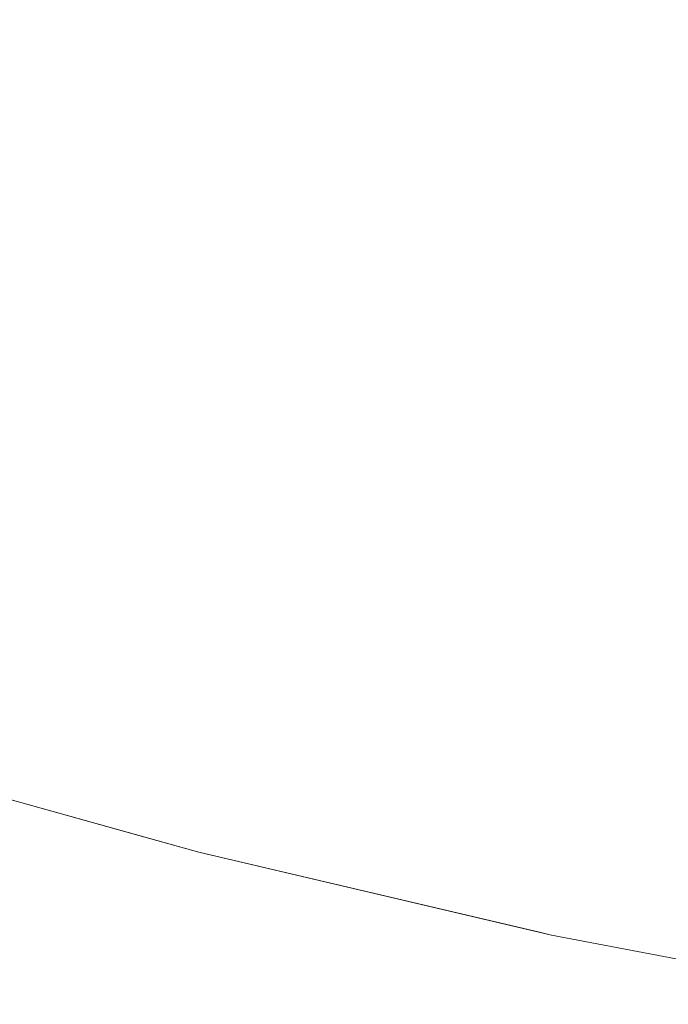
# Model space of a CAD drawing. Header units: centimetres. Extents: x -35.1 to 36.2, y 4.2 to 6.
# Tile 21 of 256: x -35.0054 to -34.9929, y 4.2026 to 4.2217. Entities that reach past the tile are written whole.
import ezdxf

# ---------------------------------------------------------------- set-up
doc = ezdxf.new("R2010")
doc.units = ezdxf.units.CM
doc.header["$LTSCALE"] = 2.54
doc.layers.add('Lucido design-1', color=7, linetype='Continuous')

# ---------------------------------------------------------------- blocks, each defined once
blk = doc.blocks.new('Gruppo-4-1')
at = {"color": 7, "linetype": 'Continuous', "lineweight": 9}
for points, invisible_edges in [([(-35.002214, 4.222929, -2312.367604), (-35.005282, 4.223942, -2312.367604), (-35.006142, 4.222544, -2312.370043), (-35.003017, 4.221512, -2312.370043)], 15), ([(-35.003017, 4.221512, -2313.074297), (-35.006142, 4.222544, -2313.074297), (-35.005282, 4.223942, -2313.076736), (-35.002214, 4.222929, -2313.076736)], 15), ([(-34.995195, 4.2226, -2312.36523), (-34.998315, 4.223466, -2312.36523), (-34.999088, 4.22198, -2312.367604), (-34.995907, 4.221097, -2312.367604)], 15), ([(-34.995907, 4.221097, -2313.076736), (-34.999088, 4.22198, -2313.076736), (-34.998315, 4.223466, -2313.079109), (-34.995195, 4.2226, -2313.079109)], 15), ([(-35.003017, 4.221512, -2312.370043), (-34.999834, 4.220546, -2312.370043), (-34.999088, 4.22198, -2312.367604), (-35.002214, 4.222929, -2312.367604)], 15), ([(-35.002214, 4.222929, -2313.076736), (-34.999088, 4.22198, -2313.076736), (-34.999834, 4.220546, -2313.074297), (-35.003017, 4.221512, -2313.074297)], 15), ([(-34.995907, 4.221097, -2312.367604), (-34.992675, 4.220282, -2312.367604), (-34.992024, 4.221801, -2312.36523), (-34.995195, 4.2226, -2312.36523)], 15), ([(-34.995195, 4.2226, -2313.079109), (-34.992024, 4.221801, -2313.079109), (-34.992675, 4.220282, -2313.076736), (-34.995907, 4.221097, -2313.076736)], 15), ([(-35.003017, 4.221512, -2312.370043), (-35.006142, 4.222544, -2312.370043), (-35.006968, 4.221199, -2312.372546), (-35.003789, 4.22015, -2312.372546)], 15), ([(-35.003789, 4.22015, -2313.071794), (-35.006968, 4.221199, -2313.071794), (-35.006142, 4.222544, -2313.074297), (-35.003017, 4.221512, -2313.074297)], 15), ([(-34.995907, 4.221097, -2312.367604), (-34.999088, 4.22198, -2312.367604), (-34.999834, 4.220546, -2312.370043), (-34.996594, 4.219647, -2312.370043)], 15), ([(-34.996594, 4.219647, -2313.074297), (-34.999834, 4.220546, -2313.074297), (-34.999088, 4.22198, -2313.076736), (-34.995907, 4.221097, -2313.076736)], 15), ([(-35.003789, 4.22015, -2312.372546), (-35.000551, 4.219167, -2312.372546), (-34.999834, 4.220546, -2312.370043), (-35.003017, 4.221512, -2312.370043)], 15), ([(-35.003017, 4.221512, -2313.074297), (-34.999834, 4.220546, -2313.074297), (-35.000551, 4.219167, -2313.071794), (-35.003789, 4.22015, -2313.071794)], 15), ([(-35.003789, 4.22015, -2312.372546), (-35.006968, 4.221199, -2312.372546), (-35.007759, 4.219912, -2312.375111), (-35.004529, 4.218846, -2312.375111)], 15), ([(-35.004529, 4.218846, -2313.069229), (-35.007759, 4.219912, -2313.069229), (-35.006968, 4.221199, -2313.071794), (-35.003789, 4.22015, -2313.071794)], 15), ([(-34.996594, 4.219647, -2312.370043), (-34.993302, 4.218817, -2312.370043), (-34.992675, 4.220282, -2312.367604), (-34.995907, 4.221097, -2312.367604)], 15), ([(-34.995907, 4.221097, -2313.076736), (-34.992675, 4.220282, -2313.076736), (-34.993302, 4.218817, -2313.074297), (-34.996594, 4.219647, -2313.074297)], 15), ([(-34.996594, 4.219647, -2312.370043), (-34.999834, 4.220546, -2312.370043), (-35.000551, 4.219167, -2312.372546), (-34.997255, 4.218252, -2312.372546)], 15), ([(-34.997255, 4.218252, -2313.071794), (-35.000551, 4.219167, -2313.071794), (-34.999834, 4.220546, -2313.074297), (-34.996594, 4.219647, -2313.074297)], 15), ([(-34.989395, 4.219538, -2312.367604), (-34.992675, 4.220282, -2312.367604), (-34.993302, 4.218817, -2312.370043), (-34.989963, 4.218059, -2312.370043)], 15), ([(-34.989963, 4.218059, -2313.074297), (-34.993302, 4.218817, -2313.074297), (-34.992675, 4.220282, -2313.076736), (-34.989395, 4.219538, -2313.076736)], 15), ([(-35.004529, 4.218846, -2312.375111), (-35.001237, 4.217847, -2312.375111), (-35.000551, 4.219167, -2312.372546), (-35.003789, 4.22015, -2312.372546)], 15), ([(-35.003789, 4.22015, -2313.071794), (-35.000551, 4.219167, -2313.071794), (-35.001237, 4.217847, -2313.069229), (-35.004529, 4.218846, -2313.069229)], 15), ([(-35.004529, 4.218846, -2312.375111), (-35.007759, 4.219912, -2312.375111), (-35.008513, 4.218685, -2312.377736), (-35.005234, 4.217603, -2312.377736)], 15), ([(-35.005234, 4.217603, -2313.066604), (-35.008513, 4.218685, -2313.066604), (-35.007759, 4.219912, -2313.069229), (-35.004529, 4.218846, -2313.069229)], 15), ([(-34.997255, 4.218252, -2312.372546), (-34.993906, 4.217408, -2312.372546), (-34.993302, 4.218817, -2312.370043), (-34.996594, 4.219647, -2312.370043)], 15), ([(-34.996594, 4.219647, -2313.074297), (-34.993302, 4.218817, -2313.074297), (-34.993906, 4.217408, -2313.071794), (-34.997255, 4.218252, -2313.071794)], 15), ([(-34.997255, 4.218252, -2312.372546), (-35.000551, 4.219167, -2312.372546), (-35.001237, 4.217847, -2312.375111), (-34.997888, 4.216917, -2312.375111)], 15), ([(-34.997888, 4.216917, -2313.069229), (-35.001237, 4.217847, -2313.069229), (-35.000551, 4.219167, -2313.071794), (-34.997255, 4.218252, -2313.071794)], 15), ([(-35.005234, 4.217603, -2312.377736), (-35.001892, 4.216588, -2312.377736), (-35.001237, 4.217847, -2312.375111), (-35.004529, 4.218846, -2312.375111)], 15), ([(-35.004529, 4.218846, -2313.069229), (-35.001237, 4.217847, -2313.069229), (-35.001892, 4.216588, -2313.066604), (-35.005234, 4.217603, -2313.066604)], 15), ([(-34.989963, 4.218059, -2312.370043), (-34.993302, 4.218817, -2312.370043), (-34.993906, 4.217408, -2312.372546), (-34.990508, 4.216637, -2312.372546)], 15), ([(-34.990508, 4.216637, -2313.071794), (-34.993906, 4.217408, -2313.071794), (-34.993302, 4.218817, -2313.074297), (-34.989963, 4.218059, -2313.074297)], 15), ([(-35.005234, 4.217603, -2312.377736), (-35.008513, 4.218685, -2312.377736), (-35.009229, 4.217521, -2312.380418), (-35.005902, 4.216423, -2312.380418)], 15), ([(-35.005902, 4.216423, -2313.063922), (-35.009229, 4.217521, -2313.063922), (-35.008513, 4.218685, -2313.066604), (-35.005234, 4.217603, -2313.066604)], 15), ([(-34.997888, 4.216917, -2312.375111), (-34.994484, 4.216059, -2312.375111), (-34.993906, 4.217408, -2312.372546), (-34.997255, 4.218252, -2312.372546)], 15), ([(-34.997255, 4.218252, -2313.071794), (-34.993906, 4.217408, -2313.071794), (-34.994484, 4.216059, -2313.069229), (-34.997888, 4.216917, -2313.069229)], 15), ([(-34.997888, 4.216917, -2312.375111), (-35.001237, 4.217847, -2312.375111), (-35.001892, 4.216588, -2312.377736), (-34.998491, 4.215644, -2312.377736)], 15), ([(-34.998491, 4.215644, -2313.066604), (-35.001892, 4.216588, -2313.066604), (-35.001237, 4.217847, -2313.069229), (-34.997888, 4.216917, -2313.069229)], 15), ([(-35.005902, 4.216423, -2312.380418), (-35.002512, 4.215394, -2312.380418), (-35.001892, 4.216588, -2312.377736), (-35.005234, 4.217603, -2312.377736)], 15), ([(-35.005234, 4.217603, -2313.066604), (-35.001892, 4.216588, -2313.066604), (-35.002512, 4.215394, -2313.063922), (-35.005902, 4.216423, -2313.063922)], 15), ([(-34.990508, 4.216637, -2312.372546), (-34.993906, 4.217408, -2312.372546), (-34.994484, 4.216059, -2312.375111), (-34.991031, 4.215275, -2312.375111)], 15), ([(-34.991031, 4.215275, -2313.069229), (-34.994484, 4.216059, -2313.069229), (-34.993906, 4.217408, -2313.071794), (-34.990508, 4.216637, -2313.071794)], 15), ([(-34.998491, 4.215644, -2312.377736), (-34.995035, 4.214773, -2312.377736), (-34.994484, 4.216059, -2312.375111), (-34.997888, 4.216917, -2312.375111)], 15), ([(-34.997888, 4.216917, -2313.069229), (-34.994484, 4.216059, -2313.069229), (-34.995035, 4.214773, -2313.066604), (-34.998491, 4.215644, -2313.066604)], 15), ([(-34.998491, 4.215644, -2312.377736), (-35.001892, 4.216588, -2312.377736), (-35.002512, 4.215394, -2312.380418), (-34.999063, 4.214436, -2312.380418)], 15), ([(-34.999063, 4.214436, -2313.063922), (-35.002512, 4.215394, -2313.063922), (-35.001892, 4.216588, -2313.066604), (-34.998491, 4.215644, -2313.066604)], 15), ([(-35.003098, 4.214268, -2312.383155), (-35.002512, 4.215394, -2312.380418), (-35.005902, 4.216423, -2312.380418), (-35.006533, 4.215311, -2312.383155)], 15), ([(-35.005902, 4.216423, -2313.063922), (-35.002512, 4.215394, -2313.063922), (-35.003098, 4.214268, -2313.061185), (-35.006533, 4.215311, -2313.061185)], 15), ([(-34.991031, 4.215275, -2312.375111), (-34.994484, 4.216059, -2312.375111), (-34.995035, 4.214773, -2312.377736), (-34.991529, 4.213977, -2312.377736)], 15), ([(-34.991529, 4.213977, -2313.066604), (-34.995035, 4.214773, -2313.066604), (-34.994484, 4.216059, -2313.069229), (-34.991031, 4.215275, -2313.069229)], 15), ([(-34.999063, 4.214436, -2312.380418), (-34.995558, 4.213553, -2312.380418), (-34.995035, 4.214773, -2312.377736), (-34.998491, 4.215644, -2312.377736)], 15), ([(-34.998491, 4.215644, -2313.066604), (-34.995035, 4.214773, -2313.066604), (-34.995558, 4.213553, -2313.063922), (-34.999063, 4.214436, -2313.063922)], 15), ([(-35.006533, 4.215311, -2312.383155), (-35.007124, 4.214268, -2312.385944), (-35.003647, 4.213212, -2312.385944), (-35.003098, 4.214268, -2312.383155)], 15), ([(-35.006533, 4.215311, -2313.061185), (-35.003098, 4.214268, -2313.061185), (-35.003647, 4.213212, -2313.058396), (-35.007124, 4.214268, -2313.058396)], 15), ([(-34.999603, 4.213298, -2312.383155), (-34.999063, 4.214436, -2312.380418), (-35.002512, 4.215394, -2312.380418), (-35.003098, 4.214268, -2312.383155)], 15), ([(-34.999603, 4.213298, -2313.061185), (-35.003098, 4.214268, -2313.061185), (-35.002512, 4.215394, -2313.063922), (-34.999063, 4.214436, -2313.063922)], 15), ([(-34.991529, 4.213977, -2312.377736), (-34.995035, 4.214773, -2312.377736), (-34.995558, 4.213553, -2312.380418), (-34.992002, 4.212746, -2312.380418)], 15), ([(-34.992002, 4.212746, -2313.063922), (-34.995558, 4.213553, -2313.063922), (-34.995035, 4.214773, -2313.066604), (-34.991529, 4.213977, -2313.066604)], 15), ([(-34.996051, 4.212402, -2312.383155), (-34.995558, 4.213553, -2312.380418), (-34.999063, 4.214436, -2312.380418), (-34.999603, 4.213298, -2312.383155)], 15), ([(-34.999063, 4.214436, -2313.063922), (-34.995558, 4.213553, -2313.063922), (-34.996051, 4.212402, -2313.061185), (-34.999603, 4.213298, -2313.061185)], 15), ([(-35.004157, 4.21223, -2312.388781), (-35.003647, 4.213212, -2312.385944), (-35.007124, 4.214268, -2312.385944), (-35.007674, 4.213298, -2312.388781)], 15), ([(-35.007124, 4.214268, -2313.058396), (-35.003647, 4.213212, -2313.058396), (-35.004157, 4.21223, -2313.055559), (-35.007674, 4.213298, -2313.055559)], 15), ([(-35.003098, 4.214268, -2312.383155), (-35.003647, 4.213212, -2312.385944), (-35.000108, 4.21223, -2312.385944), (-34.999603, 4.213298, -2312.383155)], 15), ([(-35.000108, 4.21223, -2313.058396), (-35.003647, 4.213212, -2313.058396), (-35.003098, 4.214268, -2313.061185), (-34.999603, 4.213298, -2313.061185)], 15), ([(-34.992448, 4.211585, -2312.383155), (-34.992002, 4.212746, -2312.380418), (-34.995558, 4.213553, -2312.380418), (-34.996051, 4.212402, -2312.383155)], 15), ([(-34.992448, 4.211585, -2313.061185), (-34.996051, 4.212402, -2313.061185), (-34.995558, 4.213553, -2313.063922), (-34.992002, 4.212746, -2313.063922)], 15), ([(-35.007674, 4.213298, -2312.388781), (-35.008181, 4.212402, -2312.391665), (-35.004628, 4.211324, -2312.391665), (-35.004157, 4.21223, -2312.388781)], 15), ([(-35.007674, 4.213298, -2313.055559), (-35.004157, 4.21223, -2313.055559), (-35.004628, 4.211324, -2313.052675), (-35.008181, 4.212402, -2313.052675)], 15), ([(-35.000579, 4.211237, -2312.388781), (-35.000108, 4.21223, -2312.385944), (-35.003647, 4.213212, -2312.385944), (-35.004157, 4.21223, -2312.388781)], 15), ([(-35.000579, 4.211237, -2313.055559), (-35.004157, 4.21223, -2313.055559), (-35.003647, 4.213212, -2313.058396), (-35.000108, 4.21223, -2313.058396)], 15), ([(-34.999603, 4.213298, -2312.383155), (-35.000108, 4.21223, -2312.385944), (-34.996513, 4.211324, -2312.385944), (-34.996051, 4.212402, -2312.383155)], 15), ([(-34.999603, 4.213298, -2313.061185), (-34.996051, 4.212402, -2313.061185), (-34.996513, 4.211324, -2313.058396), (-35.000108, 4.21223, -2313.058396)], 15), ([(-35.005059, 4.210496, -2312.39459), (-35.004628, 4.211324, -2312.391665), (-35.008181, 4.212402, -2312.391665), (-35.008645, 4.211585, -2312.39459)], 15), ([(-35.008181, 4.212402, -2313.052675), (-35.004628, 4.211324, -2313.052675), (-35.005059, 4.210496, -2313.04975), (-35.008645, 4.211585, -2313.04975)], 15), ([(-34.996051, 4.212402, -2312.383155), (-34.996513, 4.211324, -2312.385944), (-34.992865, 4.210496, -2312.385944), (-34.992448, 4.211585, -2312.383155)], 15), ([(-34.992865, 4.210496, -2313.058396), (-34.996513, 4.211324, -2313.058396), (-34.996051, 4.212402, -2313.061185), (-34.992448, 4.211585, -2313.061185)], 15), ([(-35.004157, 4.21223, -2312.388781), (-35.004628, 4.211324, -2312.391665), (-35.001013, 4.21032, -2312.391665), (-35.000579, 4.211237, -2312.388781)], 15), ([(-35.001013, 4.21032, -2313.052675), (-35.004628, 4.211324, -2313.052675), (-35.004157, 4.21223, -2313.055559), (-35.000579, 4.211237, -2313.055559)], 15), ([(-34.996943, 4.21032, -2312.388781), (-34.996513, 4.211324, -2312.385944), (-35.000108, 4.21223, -2312.385944), (-35.000579, 4.211237, -2312.388781)], 15), ([(-35.000108, 4.21223, -2313.058396), (-34.996513, 4.211324, -2313.058396), (-34.996943, 4.21032, -2313.055559), (-35.000579, 4.211237, -2313.055559)], 15), ([(-35.008645, 4.211585, -2312.39459), (-35.009063, 4.210847, -2312.397555), (-35.005447, 4.209749, -2312.397555), (-35.005059, 4.210496, -2312.39459)], 15), ([(-35.008645, 4.211585, -2313.04975), (-35.005059, 4.210496, -2313.04975), (-35.005447, 4.209749, -2313.046785), (-35.009063, 4.210847, -2313.046785)], 15), ([(-35.00141, 4.209483, -2312.39459), (-35.001013, 4.21032, -2312.391665), (-35.004628, 4.211324, -2312.391665), (-35.005059, 4.210496, -2312.39459)], 15), ([(-35.00141, 4.209483, -2313.04975), (-35.005059, 4.210496, -2313.04975), (-35.004628, 4.211324, -2313.052675), (-35.001013, 4.21032, -2313.052675)], 15), ([(-34.993254, 4.209483, -2312.388781), (-34.992865, 4.210496, -2312.385944), (-34.996513, 4.211324, -2312.385944), (-34.996943, 4.21032, -2312.388781)], 15), ([(-34.993254, 4.209483, -2313.055559), (-34.996943, 4.21032, -2313.055559), (-34.996513, 4.211324, -2313.058396), (-34.992865, 4.210496, -2313.058396)], 15), ([(-35.000579, 4.211237, -2312.388781), (-35.001013, 4.21032, -2312.391665), (-34.99734, 4.209394, -2312.391665), (-34.996943, 4.21032, -2312.388781)], 15), ([(-35.000579, 4.211237, -2313.055559), (-34.996943, 4.21032, -2313.055559), (-34.99734, 4.209394, -2313.052675), (-35.001013, 4.21032, -2313.052675)], 15), ([(-35.009063, 4.210847, -2313.046785), (-35.005447, 4.209749, -2313.046785), (-35.005793, 4.209085, -2313.043786), (-35.009435, 4.210191, -2313.043786)], 15), ([(-35.005059, 4.210496, -2312.39459), (-35.005447, 4.209749, -2312.397555), (-35.001768, 4.208728, -2312.397555), (-35.00141, 4.209483, -2312.39459)], 15), ([(-35.001768, 4.208728, -2313.046785), (-35.005447, 4.209749, -2313.046785), (-35.005059, 4.210496, -2313.04975), (-35.00141, 4.209483, -2313.04975)], 15), ([(-34.989516, 4.208728, -2312.388781), (-34.989169, 4.209749, -2312.385944), (-34.992865, 4.210496, -2312.385944), (-34.993254, 4.209483, -2312.388781)], 15), ([(-34.992865, 4.210496, -2313.058396), (-34.989169, 4.209749, -2313.058396), (-34.989516, 4.208728, -2313.055559), (-34.993254, 4.209483, -2313.055559)], 15), ([(-34.997702, 4.208549, -2312.39459), (-34.99734, 4.209394, -2312.391665), (-35.001013, 4.21032, -2312.391665), (-35.00141, 4.209483, -2312.39459)], 15), ([(-35.001013, 4.21032, -2313.052675), (-34.99734, 4.209394, -2313.052675), (-34.997702, 4.208549, -2313.04975), (-35.00141, 4.209483, -2313.04975)], 15), ([(-34.996943, 4.21032, -2312.388781), (-34.99734, 4.209394, -2312.391665), (-34.993613, 4.208549, -2312.391665), (-34.993254, 4.209483, -2312.388781)], 15), ([(-34.993613, 4.208549, -2313.052675), (-34.99734, 4.209394, -2313.052675), (-34.996943, 4.21032, -2313.055559), (-34.993254, 4.209483, -2313.055559)], 15), ([(-35.002086, 4.208056, -2312.400554), (-35.001768, 4.208728, -2312.397555), (-35.005447, 4.209749, -2312.397555), (-35.005793, 4.209085, -2312.400554)], 15), ([(-35.002086, 4.208056, -2313.043786), (-35.005793, 4.209085, -2313.043786), (-35.005447, 4.209749, -2313.046785), (-35.001768, 4.208728, -2313.046785)], 15), ([(-35.00141, 4.209483, -2312.39459), (-35.001768, 4.208728, -2312.397555), (-34.998029, 4.207785, -2312.397555), (-34.997702, 4.208549, -2312.39459)], 15), ([(-35.00141, 4.209483, -2313.04975), (-34.997702, 4.208549, -2313.04975), (-34.998029, 4.207785, -2313.046785), (-35.001768, 4.208728, -2313.046785)], 15), ([(-34.993941, 4.207695, -2312.39459), (-34.993613, 4.208549, -2312.391665), (-34.99734, 4.209394, -2312.391665), (-34.997702, 4.208549, -2312.39459)], 15), ([(-34.993941, 4.207695, -2313.04975), (-34.997702, 4.208549, -2313.04975), (-34.99734, 4.209394, -2313.052675), (-34.993613, 4.208549, -2313.052675)], 15), ([(-34.993254, 4.209483, -2312.388781), (-34.993613, 4.208549, -2312.391665), (-34.989837, 4.207785, -2312.391665), (-34.989516, 4.208728, -2312.388781)], 15), ([(-34.993254, 4.209483, -2313.055559), (-34.989516, 4.208728, -2313.055559), (-34.989837, 4.207785, -2313.052675), (-34.993613, 4.208549, -2313.052675)], 15), ([(-35.005793, 4.209085, -2312.400554), (-35.006094, 4.208505, -2312.403583), (-35.002364, 4.20747, -2312.403583), (-35.002086, 4.208056, -2312.400554)], 15), ([(-35.002364, 4.20747, -2313.040757), (-35.006094, 4.208505, -2313.040757), (-35.005793, 4.209085, -2313.043786), (-35.002086, 4.208056, -2313.043786)], 15), ([(-34.99832, 4.207107, -2312.400554), (-34.998029, 4.207785, -2312.397555), (-35.001768, 4.208728, -2312.397555), (-35.002086, 4.208056, -2312.400554)], 15), ([(-35.001768, 4.208728, -2313.046785), (-34.998029, 4.207785, -2313.046785), (-34.99832, 4.207107, -2313.043786), (-35.002086, 4.208056, -2313.043786)], 15), ([(-35.0026, 4.206971, -2312.40664), (-35.002364, 4.20747, -2312.403583), (-35.006094, 4.208505, -2312.403583), (-35.00635, 4.208012, -2312.40664)], 15), ([(-35.0026, 4.206971, -2313.0377), (-35.00635, 4.208012, -2313.0377), (-35.006094, 4.208505, -2313.040757), (-35.002364, 4.20747, -2313.040757)], 15), ([(-34.997702, 4.208549, -2312.39459), (-34.998029, 4.207785, -2312.397555), (-34.994236, 4.206925, -2312.397555), (-34.993941, 4.207695, -2312.39459)], 15), ([(-34.994236, 4.206925, -2313.046785), (-34.998029, 4.207785, -2313.046785), (-34.997702, 4.208549, -2313.04975), (-34.993941, 4.207695, -2313.04975)], 15), ([(-34.990129, 4.206925, -2312.39459), (-34.989837, 4.207785, -2312.391665), (-34.993613, 4.208549, -2312.391665), (-34.993941, 4.207695, -2312.39459)], 15), ([(-34.993613, 4.208549, -2313.052675), (-34.989837, 4.207785, -2313.052675), (-34.990129, 4.206925, -2313.04975), (-34.993941, 4.207695, -2313.04975)], 15), ([(-35.002086, 4.208056, -2312.400554), (-35.002364, 4.20747, -2312.403583), (-34.998574, 4.206515, -2312.403583), (-34.99832, 4.207107, -2312.400554)], 15), ([(-35.002086, 4.208056, -2313.043786), (-34.99832, 4.207107, -2313.043786), (-34.998574, 4.206515, -2313.040757), (-35.002364, 4.20747, -2313.040757)], 15), ([(-35.00635, 4.208012, -2312.40664), (-35.006561, 4.207606, -2312.409719), (-35.002795, 4.206561, -2312.409719), (-35.0026, 4.206971, -2312.40664)], 15), ([(-35.002795, 4.206561, -2313.034621), (-35.006561, 4.207606, -2313.034621), (-35.00635, 4.208012, -2313.0377), (-35.0026, 4.206971, -2313.0377)], 15), ([(-34.994499, 4.20624, -2312.400554), (-34.994236, 4.206925, -2312.397555), (-34.998029, 4.207785, -2312.397555), (-34.99832, 4.207107, -2312.400554)], 15), ([(-34.994499, 4.20624, -2313.043786), (-34.99832, 4.207107, -2313.043786), (-34.998029, 4.207785, -2313.046785), (-34.994236, 4.206925, -2313.046785)], 15), ([(-34.993941, 4.207695, -2312.39459), (-34.994236, 4.206925, -2312.397555), (-34.990393, 4.206148, -2312.397555), (-34.990129, 4.206925, -2312.39459)], 15), ([(-34.993941, 4.207695, -2313.04975), (-34.990129, 4.206925, -2313.04975), (-34.990393, 4.206148, -2313.046785), (-34.994236, 4.206925, -2313.046785)], 15), ([(-35.002946, 4.206241, -2312.412816), (-35.002795, 4.206561, -2312.409719), (-35.006561, 4.207606, -2312.409719), (-35.006726, 4.20729, -2312.412816)], 15), ([(-35.002946, 4.206241, -2313.031524), (-35.006726, 4.20729, -2313.031524), (-35.006561, 4.207606, -2313.034621), (-35.002795, 4.206561, -2313.034621)], 15), ([(-35.006915, 4.206927, -2312.419046), (-35.008587, 4.207369, -2312.42217), (-35.003137, 4.205847, -2312.42217), (-35.00312, 4.205873, -2312.419046)], 13), ([(-35.003137, 4.205847, -2312.42217), (-35.008587, 4.207369, -2312.42217), (-35.008587, 4.207369, -2313.02217), (-35.001974, 4.205523, -2313.02217)], 10), ([(-35.001974, 4.205523, -2313.02217), (-35.008587, 4.207369, -2313.02217), (-35.006915, 4.206927, -2313.025294), (-35.00312, 4.205873, -2313.025294)], 14), ([(-35.006726, 4.20729, -2312.412816), (-35.006844, 4.207063, -2312.415926), (-35.003055, 4.206011, -2312.415926), (-35.002946, 4.206241, -2312.412816)], 15), ([(-35.003055, 4.206011, -2313.028414), (-35.006844, 4.207063, -2313.028414), (-35.006726, 4.20729, -2313.031524), (-35.002946, 4.206241, -2313.031524)], 15), ([(-34.99879, 4.206011, -2312.40664), (-34.998574, 4.206515, -2312.403583), (-35.002364, 4.20747, -2312.403583), (-35.0026, 4.206971, -2312.40664)], 15), ([(-35.002364, 4.20747, -2313.040757), (-34.998574, 4.206515, -2313.040757), (-34.99879, 4.206011, -2313.0377), (-35.0026, 4.206971, -2313.0377)], 15), ([(-34.99832, 4.207107, -2312.400554), (-34.998574, 4.206515, -2312.403583), (-34.994729, 4.205642, -2312.403583), (-34.994499, 4.20624, -2312.400554)], 15), ([(-34.994729, 4.205642, -2313.040757), (-34.998574, 4.206515, -2313.040757), (-34.99832, 4.207107, -2313.043786), (-34.994499, 4.20624, -2313.043786)], 15), ([(-35.00312, 4.205873, -2312.419046), (-35.003055, 4.206011, -2312.415926), (-35.006844, 4.207063, -2312.415926), (-35.006915, 4.206927, -2312.419046)], 15), ([(-35.00312, 4.205873, -2313.025294), (-35.006915, 4.206927, -2313.025294), (-35.006844, 4.207063, -2313.028414), (-35.003055, 4.206011, -2313.028414)], 15), ([(-35.0026, 4.206971, -2312.40664), (-35.002795, 4.206561, -2312.409719), (-34.998967, 4.205596, -2312.409719), (-34.99879, 4.206011, -2312.40664)], 15), ([(-35.0026, 4.206971, -2313.0377), (-34.99879, 4.206011, -2313.0377), (-34.998967, 4.205596, -2313.034621), (-35.002795, 4.206561, -2313.034621)], 15), ([(-34.990628, 4.205457, -2312.400554), (-34.990393, 4.206148, -2312.397555), (-34.994236, 4.206925, -2312.397555), (-34.994499, 4.20624, -2312.400554)], 15), ([(-34.994236, 4.206925, -2313.046785), (-34.990393, 4.206148, -2313.046785), (-34.990628, 4.205457, -2313.043786), (-34.994499, 4.20624, -2313.043786)], 15), ([(-34.999106, 4.205273, -2312.412816), (-34.998967, 4.205596, -2312.409719), (-35.002795, 4.206561, -2312.409719), (-35.002946, 4.206241, -2312.412816)], 15), ([(-35.002795, 4.206561, -2313.034621), (-34.998967, 4.205596, -2313.034621), (-34.999106, 4.205273, -2313.031524), (-35.002946, 4.206241, -2313.031524)], 15), ([(-34.994924, 4.205133, -2312.40664), (-34.994729, 4.205642, -2312.403583), (-34.998574, 4.206515, -2312.403583), (-34.99879, 4.206011, -2312.40664)], 15), ([(-34.994924, 4.205133, -2313.0377), (-34.99879, 4.206011, -2313.0377), (-34.998574, 4.206515, -2313.040757), (-34.994729, 4.205642, -2313.040757)], 15), ([(-35.002946, 4.206241, -2312.412816), (-35.003055, 4.206011, -2312.415926), (-34.999205, 4.205041, -2312.415926), (-34.999106, 4.205273, -2312.412816)], 15), ([(-35.002946, 4.206241, -2313.031524), (-34.999106, 4.205273, -2313.031524), (-34.999205, 4.205041, -2313.028414), (-35.003055, 4.206011, -2313.028414)], 15), ([(-34.994499, 4.20624, -2312.400554), (-34.994729, 4.205642, -2312.403583), (-34.990832, 4.204854, -2312.403583), (-34.990628, 4.205457, -2312.400554)], 15), ([(-34.994499, 4.20624, -2313.043786), (-34.990628, 4.205457, -2313.043786), (-34.990832, 4.204854, -2313.040757), (-34.994729, 4.205642, -2313.040757)], 15), ([(-34.999265, 4.204902, -2312.419046), (-34.999205, 4.205041, -2312.415926), (-35.003055, 4.206011, -2312.415926), (-35.00312, 4.205873, -2312.419046)], 15), ([(-35.003055, 4.206011, -2313.028414), (-34.999205, 4.205041, -2313.028414), (-34.999265, 4.204902, -2313.025294), (-35.00312, 4.205873, -2313.025294)], 15), ([(-34.99879, 4.206011, -2312.40664), (-34.998967, 4.205596, -2312.409719), (-34.995084, 4.204715, -2312.409719), (-34.994924, 4.205133, -2312.40664)], 15), ([(-34.995084, 4.204715, -2313.034621), (-34.998967, 4.205596, -2313.034621), (-34.99879, 4.206011, -2313.0377), (-34.994924, 4.205133, -2313.0377)], 15), ([(-35.00312, 4.205873, -2312.419046), (-35.003137, 4.205847, -2312.42217), (-35.001974, 4.205523, -2312.42217)], 9), ([(-35.001974, 4.205523, -2313.02217), (-35.001974, 4.205523, -2312.42217), (-35.003137, 4.205847, -2312.42217)], 9), ([(-35.001974, 4.205523, -2312.42217), (-34.999265, 4.204902, -2312.419046), (-35.00312, 4.205873, -2312.419046)], 11), ([(-35.00312, 4.205873, -2313.025294), (-34.999265, 4.204902, -2313.025294), (-35.001974, 4.205523, -2313.02217)], 11), ([(-34.99521, 4.204389, -2312.412816), (-34.995084, 4.204715, -2312.409719), (-34.998967, 4.205596, -2312.409719), (-34.999106, 4.205273, -2312.412816)], 15), ([(-34.99521, 4.204389, -2313.031524), (-34.999106, 4.205273, -2313.031524), (-34.998967, 4.205596, -2313.034621), (-34.995084, 4.204715, -2313.034621)], 15), ([(-34.991007, 4.204342, -2312.40664), (-34.990832, 4.204854, -2312.403583), (-34.994729, 4.205642, -2312.403583), (-34.994924, 4.205133, -2312.40664)], 15), ([(-34.994729, 4.205642, -2313.040757), (-34.990832, 4.204854, -2313.040757), (-34.991007, 4.204342, -2313.0377), (-34.994924, 4.205133, -2313.0377)], 15), ([(-34.999265, 4.204902, -2312.419046), (-35.001974, 4.205523, -2312.42217), (-34.99537, 4.203972, -2312.42217)], 9), ([(-35.001974, 4.205523, -2313.02217), (-34.995143, 4.203918, -2313.02217), (-34.995143, 4.203918, -2312.42217), (-34.99537, 4.203972, -2312.42217)], 10), ([(-34.99537, 4.203972, -2312.42217), (-35.001974, 4.205523, -2312.42217), (-35.001974, 4.205523, -2313.02217)], 10), ([(-34.995143, 4.203918, -2313.02217), (-35.001974, 4.205523, -2313.02217), (-34.999265, 4.204902, -2313.025294)], 10), ([(-34.999106, 4.205273, -2312.412816), (-34.999205, 4.205041, -2312.415926), (-34.995299, 4.204155, -2312.415926), (-34.99521, 4.204389, -2312.412816)], 15), ([(-34.995299, 4.204155, -2313.028414), (-34.999205, 4.205041, -2313.028414), (-34.999106, 4.205273, -2313.031524), (-34.99521, 4.204389, -2313.031524)], 15), ([(-34.995353, 4.204014, -2312.419046), (-34.995299, 4.204155, -2312.415926), (-34.999205, 4.205041, -2312.415926), (-34.999265, 4.204902, -2312.419046)], 15), ([(-34.995353, 4.204014, -2313.025294), (-34.999265, 4.204902, -2313.025294), (-34.999205, 4.205041, -2313.028414), (-34.995299, 4.204155, -2313.028414)], 15), ([(-34.994924, 4.205133, -2312.40664), (-34.995084, 4.204715, -2312.409719), (-34.99115, 4.20392, -2312.409719), (-34.991007, 4.204342, -2312.40664)], 15), ([(-34.994924, 4.205133, -2313.0377), (-34.991007, 4.204342, -2313.0377), (-34.99115, 4.20392, -2313.034621), (-34.995084, 4.204715, -2313.034621)], 15), ([(-34.99537, 4.203972, -2312.42217), (-34.995353, 4.204014, -2312.419046), (-34.999265, 4.204902, -2312.419046)], 11), ([(-34.999265, 4.204902, -2313.025294), (-34.995353, 4.204014, -2313.025294), (-34.995143, 4.203918, -2313.02217)], 11), ([(-34.991262, 4.203591, -2312.412816), (-34.99115, 4.20392, -2312.409719), (-34.995084, 4.204715, -2312.409719), (-34.99521, 4.204389, -2312.412816)], 15), ([(-34.995084, 4.204715, -2313.034621), (-34.99115, 4.20392, -2313.034621), (-34.991262, 4.203591, -2313.031524), (-34.99521, 4.204389, -2313.031524)], 15), ([(-34.99521, 4.204389, -2312.412816), (-34.995299, 4.204155, -2312.415926), (-34.991342, 4.203355, -2312.415926), (-34.991262, 4.203591, -2312.412816)], 15), ([(-34.99521, 4.204389, -2313.031524), (-34.991262, 4.203591, -2313.031524), (-34.991342, 4.203355, -2313.028414), (-34.995299, 4.204155, -2313.028414)], 15), ([(-34.99139, 4.203213, -2312.419046), (-34.991342, 4.203355, -2312.415926), (-34.995299, 4.204155, -2312.415926), (-34.995353, 4.204014, -2312.419046)], 15), ([(-34.995299, 4.204155, -2313.028414), (-34.991342, 4.203355, -2313.028414), (-34.99139, 4.203213, -2313.025294), (-34.995353, 4.204014, -2313.025294)], 15), ([(-34.995353, 4.204014, -2312.419046), (-34.99537, 4.203972, -2312.42217), (-34.995143, 4.203918, -2312.42217)], 9), ([(-34.99139, 4.203213, -2312.419046), (-34.995353, 4.204014, -2312.419046), (-34.995143, 4.203918, -2312.42217)], 11), ([(-34.995143, 4.203918, -2313.02217), (-34.995353, 4.204014, -2313.025294), (-34.99139, 4.203213, -2313.025294)], 11), ([(-34.995143, 4.203918, -2312.42217), (-34.988122, 4.202575, -2312.42217), (-34.99139, 4.203213, -2312.419046)], 10), ([(-34.988122, 4.202575, -2313.02217), (-34.988122, 4.202575, -2312.42217), (-34.995143, 4.203918, -2312.42217), (-34.995143, 4.203918, -2313.02217)], 5), ([(-34.99139, 4.203213, -2313.025294), (-34.988122, 4.202575, -2313.02217), (-34.995143, 4.203918, -2313.02217)], 9)]:
    blk.add_3dface(points, dxfattribs=dict(at, invisible_edges=invisible_edges))

msp = doc.modelspace()

# ---------------------------------------------------------------- block references
at = {"layer": 'Lucido design-1', "color": 7}
msp.add_blockref('Gruppo-4-1', (0, 0), dxfattribs=at)

doc.saveas('drawing.dxf')
